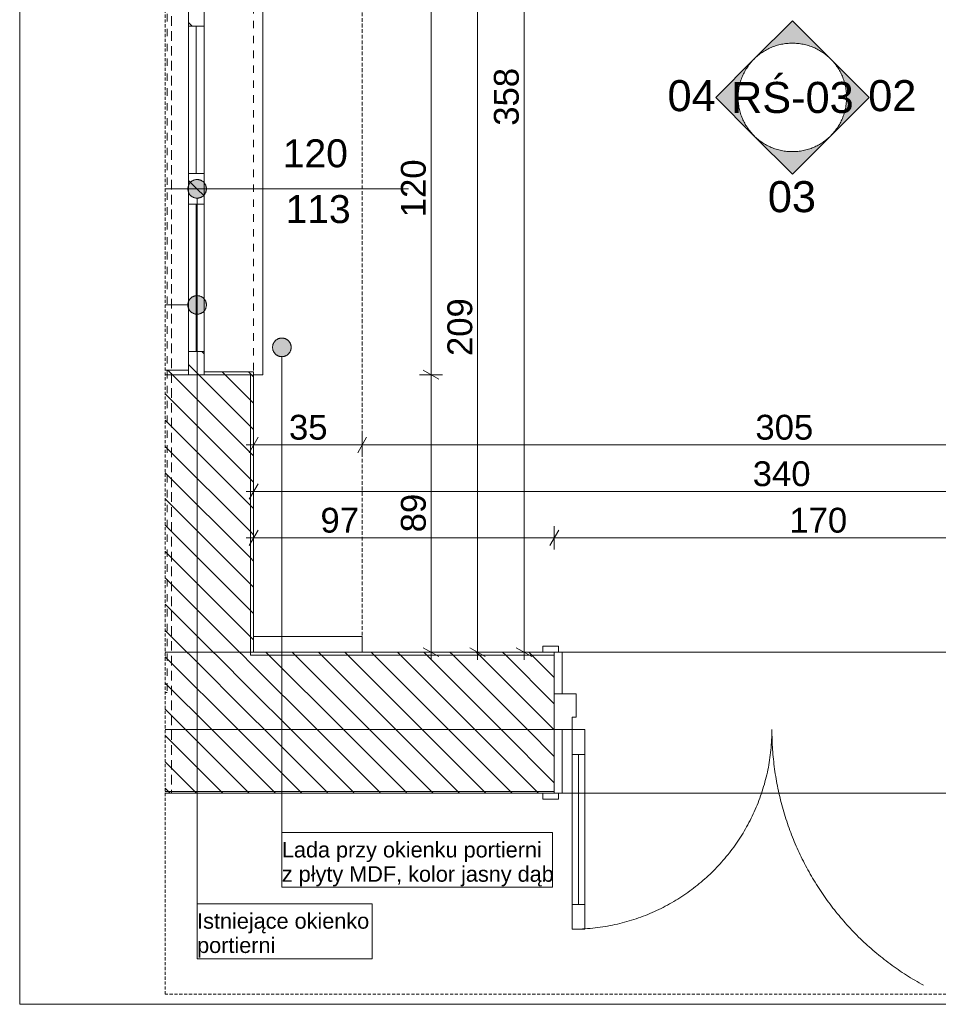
# Model space of a CAD drawing. Extents: x 180 to 4140, y 54 to 2910.
# Tile 1 of 8: x 180 to 1662, y 60 to 1649. Entities that reach past the tile are written whole.
import ezdxf
from ezdxf.xclip import XClip

# ---------------------------------------------------------------- set-up
doc = ezdxf.new("R2010")
doc.units = 0
doc.header["$MEASUREMENT"] = 0
doc.header["$XCLIPFRAME"] = 0
for name, pattern in [('Przerywana', [48, 24, -24]), ('Przerywana długa', [78, 50, -28]), ('Przerywana gęsta', [18, 12, -6])]:
    doc.linetypes.add(name, pattern=pattern)
for name, color, linetype in [('220-A Ściany', 7, 'Continuous'), ('320-W Umeblowanie', 7, 'Continuous'), ('399-W Wymiary i opisy', 7, 'Continuous'), ('420-K Ściany', 7, 'Continuous'), ('460-K Stropy', 7, 'Continuous'), ('560-I Ppoż.', 7, 'Continuous'), ('810-G Ogólne', 7, 'Continuous'), ('820-G Rysunki Obrazki', 7, 'Continuous'), ('840-G Znaczniki ogólne', 7, 'Continuous'), ('850-G Znaczniki rozwinięcie ścian', 7, 'Continuous')]:
    doc.layers.add(name, color=color, linetype=linetype)
doc.styles.add('STYL_AUTOMATYCZNY_2', font='arial.ttf')
doc.styles.add('STYL_AUTOMATYCZNY_3', font='arial.ttf')
pattern_1 = [(135, (-1490.323, 2610.733), (21.2132, 21.2132), [])]

# ---------------------------------------------------------------- blocks, each defined once
blk = doc.blocks.new('Rysunek_1_1', base_point=(-1490.3, 2610.7))
at = {"layer": '220-A Ściany', "linetype": 'Continuous', "lineweight": 13}
h = blk.add_hatch(dxfattribs=at)
h.set_pattern_fill('Ściany_istniejące_0001', color=8, style=0, pattern_type=2)
h.set_pattern_definition(pattern_1)
h.paths.add_polyline_path([(452.4, 1675.7), (452.4, 1638.2), (477.4, 1638.2), (477.4, 1675.7)])
h = blk.add_hatch(dxfattribs=at)
h.set_pattern_fill('Ściany_istniejące_0001', color=8, style=0, pattern_type=2)
h.set_pattern_definition(pattern_1)
h.paths.add_polyline_path([(477.4, 1375.7), (477.4, 1400.7), (452.4, 1400.7), (452.4, 1375.7)])
h = blk.add_hatch(dxfattribs=at)
h.set_pattern_fill('Ściany_istniejące_0001', color=8, style=0, pattern_type=2)
h.set_pattern_definition(pattern_1)
h.paths.add_polyline_path([(452.4, 1375.7), (452.4, 1350.7), (477.4, 1350.7), (477.4, 1375.7)])
h = blk.add_hatch(dxfattribs=at)
h.set_pattern_fill('Ściany_istniejące_0001', color=8, style=0, pattern_type=2)
h.set_pattern_definition(pattern_1)
h.paths.add_polyline_path([(477.4, 1075.7), (477.4, 1113.2), (452.4, 1113.2), (452.4, 1075.7)])
h = blk.add_hatch(dxfattribs=at)
h.set_pattern_fill('Ściany_istniejące_0001', color=8, style=0, pattern_type=2)
h.set_pattern_definition(pattern_1)
h.paths.add_polyline_path([(414.8, 1083.2), (414.8, 1075.7), (452.4, 1075.7), (452.4, 1083.2)])
h = blk.add_hatch(dxfattribs=at)
h.set_pattern_fill('Ściany_istniejące_0001', color=8, style=0, pattern_type=2)
h.set_pattern_definition(pattern_1)
h.paths.add_polyline_path([(557.4, 1080.7), (477.4, 1080.7), (477.4, 1075.7), (552.4, 1075.7), (557.4, 1075.7)])
h = blk.add_hatch(dxfattribs=at)
h.set_pattern_fill('Ściany_istniejące_0001', color=8, style=0, pattern_type=2)
h.set_pattern_definition(pattern_1)
h.paths.add_polyline_path([(452.4, 1075.7), (414.8, 1075.7), (414.8, 628.2), (552.4, 628.2), (552.4, 1075.7), (477.4, 1075.7)])
h = blk.add_hatch(dxfattribs=at)
h.set_pattern_fill('Ściany_istniejące_0001', color=8, style=0, pattern_type=2)
h.set_pattern_definition(pattern_1)
h.paths.add_polyline_path([(557.4, 1075.7), (552.4, 1075.7), (552.4, 628.2), (557.4, 628.2)])
h = blk.add_hatch(dxfattribs=at)
h.set_pattern_fill('Ściany_istniejące_0001', color=8, style=0, pattern_type=2)
h.set_pattern_definition(pattern_1)
h.paths.add_polyline_path([(414.8, 628.2), (414.8, 623.2), (552.4, 623.2), (552.4, 628.2)])
at = {"layer": '420-K Ściany', "linetype": 'Continuous', "lineweight": 13}
h = blk.add_hatch(dxfattribs=at)
h.set_pattern_fill('Ściany_istniejące_0001', color=8, style=0, pattern_type=2)
h.set_pattern_definition(pattern_1)
h.paths.add_polyline_path([(414.8, 623.2), (414.8, 503.2), (552.4, 503.2), (552.4, 623.2)])
h = blk.add_hatch(dxfattribs=at)
h.set_pattern_fill('Ściany_istniejące_0001', color=8, style=0, pattern_type=2)
h.set_pattern_definition(pattern_1)
h.paths.add_polyline_path([(557.4, 628.2), (552.4, 628.2), (552.4, 623.2), (557.4, 623.2)])
h = blk.add_hatch(dxfattribs=at)
h.set_pattern_fill('Ściany_istniejące_0001', color=8, style=0, pattern_type=2)
h.set_pattern_definition(pattern_1)
h.paths.add_polyline_path([(552.4, 623.2), (552.4, 503.2), (1042.4, 503.2), (1042.4, 623.2)])
h = blk.add_hatch(dxfattribs=at)
h.set_pattern_fill('Ściany_istniejące_0001', color=8, style=0, pattern_type=2)
h.set_pattern_definition(pattern_1)
h.paths.add_polyline_path([(557.4, 628.2), (557.4, 623.2), (1042.4, 623.2), (1042.4, 628.2)])
h = blk.add_hatch(dxfattribs=at)
h.set_pattern_fill('Ściany_istniejące_0001', color=8, style=0, pattern_type=2)
h.set_pattern_definition(pattern_1)
h.paths.add_polyline_path([(414.8, 503.2), (414.8, 403.2), (1042.4, 403.2), (1042.4, 503.2)])
h = blk.add_hatch(dxfattribs=at)
h.set_pattern_fill('Ściany_istniejące_0001', color=8, style=0, pattern_type=2)
h.set_pattern_definition(pattern_1)
h.paths.add_polyline_path([(414.8, 403.2), (414.8, 400.7), (1042.4, 400.7), (1042.4, 403.2)])
at = {"layer": '820-G Rysunki Obrazki', "linetype": 'Continuous', "lineweight": 13}
for points in [[(451.2, 1375.7), (452.4, 1369.9), (455.6, 1365.1), (460.5, 1361.8), (466.2, 1360.7), (472, 1361.8), (476.8, 1365.1), (480.1, 1369.9), (481.2, 1375.7), (480.1, 1381.4), (476.8, 1386.3), (472, 1389.5), (466.2, 1390.7), (460.5, 1389.5), (455.6, 1386.3), (452.4, 1381.4)], [(451.2, 1188.4), (452.4, 1182.7), (455.6, 1177.8), (460.5, 1174.6), (466.2, 1173.4), (472, 1174.6), (476.8, 1177.8), (480.1, 1182.7), (481.2, 1188.4), (480.1, 1194.2), (476.8, 1199.1), (472, 1202.3), (466.2, 1203.4), (460.5, 1202.3), (455.6, 1199.1), (452.4, 1194.2)], [(587.9, 1119.9), (589, 1114.2), (592.3, 1109.3), (597.1, 1106.1), (602.9, 1104.9), (608.6, 1106.1), (613.5, 1109.3), (616.7, 1114.2), (617.9, 1119.9), (616.7, 1125.7), (613.5, 1130.5), (608.6, 1133.8), (602.9, 1134.9), (597.1, 1133.8), (592.3, 1130.5), (589, 1125.7)]]:
    blk.add_hatch(color=154, dxfattribs=at).paths.add_polyline_path(points)
at = {"layer": '850-G Znaczniki rozwinięcie ścian', "linetype": 'Continuous', "lineweight": 13}
for points in [[(1488.3, 1585.1), (1426.4, 1647), (1364.5, 1585.1, -0.414214)], [(1364.5, 1585.1), (1302.7, 1523.2), (1364.5, 1461.4, -0.414214)], [(1488.3, 1461.4), (1550.2, 1523.2), (1488.3, 1585.1, -0.414214)], [(1364.5, 1461.4), (1426.4, 1399.5), (1488.3, 1461.4, -0.414214)]]:
    blk.add_hatch(color=154, dxfattribs=at).paths.add_polyline_path(points)
at = {"layer": '220-A Ściany', "color": 7, "linetype": 'Continuous', "lineweight": 13, "ltscale": 0.5}
for p, q in [((452.4, 1675.7), (452.4, 1638.2)), ((477.4, 1638.2), (477.4, 1675.7)), ((572.4, 1675.7), (572.4, 1075.7)), ((452.4, 1638.2), (477.4, 1638.2)), ((452.4, 1638.2), (452.4, 1400.7)), ((464.9, 1638.2), (464.9, 1400.7)), ((477.4, 1400.7), (477.4, 1638.2)), ((477.4, 1400.7), (452.4, 1400.7)), ((452.4, 1400.7), (452.4, 1375.7)), ((477.4, 1375.7), (477.4, 1400.7)), ((452.4, 1375.7), (452.4, 1350.7)), ((477.4, 1350.7), (477.4, 1375.7)), ((452.4, 1350.7), (477.4, 1350.7)), ((452.4, 1350.7), (452.4, 1113.2)), ((464.9, 1350.7), (464.9, 1113.2)), ((477.4, 1113.2), (477.4, 1350.7)), ((477.4, 1113.2), (452.4, 1113.2)), ((452.4, 1113.2), (452.4, 1075.7)), ((477.4, 1075.7), (477.4, 1113.2)), ((452.4, 1083.2), (414.8, 1083.2)), ((452.4, 1083.2), (414.8, 1083.2)), ((452.4, 1075.7), (452.4, 1083.2)), ((477.4, 1080.7), (557.4, 1080.7)), ((477.4, 1075.7), (477.4, 1080.7)), ((477.4, 1080.7), (557.4, 1080.7)), ((557.4, 1075.7), (557.4, 1080.7)), ((557.4, 1075.7), (557.4, 1080.7)), ((414.8, 1075.7), (452.4, 1075.7)), ((477.4, 1075.7), (452.4, 1075.7)), ((477.4, 1075.7), (452.4, 1075.7)), ((477.4, 1075.7), (452.4, 1075.7)), ((552.4, 1075.7), (477.4, 1075.7)), ((552.4, 628.2), (552.4, 1075.7)), ((572.4, 1075.7), (557.4, 1075.7))]:
    blk.add_line(p, q, dxfattribs=at)
at = {"layer": '220-A Ściany', "color": 7, "linetype": 'Przerywana', "lineweight": 13, "ltscale": 0.5}
blk.add_line((557.4, 1670.7), (557.4, 1080.7), dxfattribs=at)
at = {"layer": '220-A Ściany', "color": 7, "linetype": 'Continuous', "lineweight": 15, "ltscale": 0.5}
blk.add_line((807.4, 1375.7), (414.8, 1375.7), dxfattribs=at)
at = {"layer": '220-A Ściany', "color": 7, "linetype": 'Continuous', "lineweight": 13, "ltscale": 0.5, "flags": 128}
blk.add_lwpolyline([(557.4, 628.2), (557.4, 1075.7)], dxfattribs=at)
at = {"layer": '320-W Umeblowanie', "color": 94, "linetype": 'Przerywana gęsta', "lineweight": 0, "ltscale": 0.5, "flags": 128}
blk.add_lwpolyline([(732.4, 628.2), (732.4, 1675.2), (477.4, 1675.2), (477.4, 1075.7), (557.4, 1075.7), (557.4, 628.2)], close=True, dxfattribs=at)
at = {"layer": '320-W Umeblowanie', "color": 94, "linetype": 'Continuous', "lineweight": 0, "ltscale": 0.5, "flags": 128}
for points in [[(732.4, 653.2), (557.4, 653.2)], [(557.4, 653.2), (557.4, 628.2)], [(732.4, 628.2), (732.4, 653.2)], [(557.4, 628.2), (732.4, 628.2)]]:
    blk.add_lwpolyline(points, dxfattribs=at)
at = {"layer": '399-W Wymiary i opisy', "color": 154, "linetype": 'Continuous', "lineweight": 13, "ltscale": 0.5}
for p, q in [((993.5, 628.2), (993.5, 2418.2)), ((843.5, 1075.7), (843.5, 1675.7)), ((918.5, 628.2), (918.5, 1675.2)), ((831, 1082.9), (856, 1068.5)), ((862.2, 1075.7), (824.7, 1075.7)), ((843.5, 628.2), (843.5, 1075.7)), ((564.6, 975), (550.2, 950)), ((557.4, 943.8), (557.4, 981.3)), ((739.6, 975), (725.2, 950)), ((732.4, 943.8), (732.4, 981.3)), ((545.2, 962.5), (557.4, 962.5)), ((557.4, 962.5), (732.4, 962.5)), ((732.4, 962.5), (2259.1, 962.5)), ((557.4, 868.8), (557.4, 906.3)), ((564.6, 900), (550.2, 875)), ((545.2, 887.5), (557.4, 887.5)), ((557.4, 887.5), (2259.1, 887.5)), ((557.4, 793.8), (557.4, 831.3)), ((1042.4, 793.8), (1042.4, 831.3)), ((545.2, 812.5), (557.4, 812.5)), ((564.6, 825), (550.2, 800)), ((557.4, 812.5), (1042.4, 812.5)), ((1049.6, 825), (1035.1, 800)), ((1042.4, 812.5), (1892.4, 812.5)), ((831, 635.4), (856, 621)), ((906, 635.4), (931, 621)), ((981, 635.4), (1006, 621)), ((862.2, 628.2), (824.7, 628.2)), ((843.5, 616), (843.5, 628.2)), ((937.2, 628.2), (899.7, 628.2)), ((918.5, 616), (918.5, 628.2)), ((1012.2, 628.2), (974.7, 628.2)), ((993.5, 616), (993.5, 628.2))]:
    blk.add_line(p, q, dxfattribs=at)
at = {"layer": '420-K Ściany', "color": 7, "linetype": 'Continuous', "lineweight": 13, "ltscale": 0.5}
for p, q in [((1048.9, 637.7), (1023.9, 637.7)), ((1023.9, 637.7), (1023.9, 628.2)), ((1048.9, 628.2), (1048.9, 637.7)), ((552.4, 623.2), (552.4, 628.2)), ((552.4, 623.2), (552.4, 628.2)), ((1042.4, 623.2), (552.4, 623.2)), ((1042.4, 628.2), (1023.9, 628.2)), ((1023.9, 628.2), (1048.9, 628.2)), ((1042.4, 628.2), (1023.9, 628.2)), ((1042.4, 628.2), (1023.9, 628.2)), ((1042.4, 623.2), (1042.4, 628.2)), ((1054.9, 628.2), (1042.4, 628.2)), ((1042.4, 628.2), (1042.4, 560.7)), ((1042.4, 623.2), (1042.4, 628.2)), ((1042.4, 623.2), (1042.4, 628.2)), ((1042.4, 560.7), (1042.4, 623.2)), ((1042.4, 560.7), (1042.4, 623.2)), ((1042.4, 560.7), (1042.4, 623.2)), ((1054.9, 560.7), (1054.9, 628.2)), ((1042.4, 503.2), (1042.4, 560.7)), ((1042.4, 560.7), (1054.9, 560.7)), ((1042.4, 503.2), (1042.4, 560.7)), ((1042.4, 560.7), (1077.4, 560.7)), ((1042.4, 503.2), (1042.4, 560.7)), ((1042.4, 503.2), (1042.4, 560.7)), ((1077.4, 560.7), (1077.4, 523.2)), ((1077.4, 523.2), (1071.4, 523.2)), ((1071.4, 523.2), (1071.4, 503.2)), ((414.8, 503.2), (552.4, 503.2)), ((552.4, 503.2), (1042.4, 503.2)), ((1042.4, 403.2), (1042.4, 503.2)), ((1042.4, 403.2), (1042.4, 503.2)), ((1054.9, 503.2), (1042.4, 503.2)), ((1042.4, 503.2), (1042.4, 400.7)), ((1071.4, 503.2), (1042.4, 503.2)), ((1042.4, 403.2), (1042.4, 503.2)), ((1042.4, 403.2), (1042.4, 503.2)), ((1042.4, 403.2), (1042.4, 503.2)), ((1054.9, 400.7), (1054.9, 503.2)), ((1071.4, 463.2), (1071.4, 503.2)), ((1071.4, 503.2), (1091.4, 503.2)), ((1091.4, 503.2), (1091.4, 463.2)), ((1091.4, 463.2), (1071.4, 463.2)), ((1081.4, 221.2), (1081.4, 463.2)), ((414.8, 403.2), (1042.4, 403.2)), ((1042.4, 400.7), (1023.9, 400.7)), ((1048.9, 400.7), (1023.9, 400.7)), ((1023.9, 400.7), (1023.9, 391.2)), ((1042.4, 400.7), (1023.9, 400.7)), ((1042.4, 400.7), (1023.9, 400.7)), ((1042.4, 400.7), (1042.4, 403.2)), ((1042.4, 400.7), (1042.4, 403.2)), ((1042.4, 400.7), (1042.4, 403.2)), ((1042.4, 400.7), (1042.4, 403.2)), ((1042.4, 400.7), (1042.4, 403.2)), ((1042.4, 400.7), (1054.9, 400.7)), ((1048.9, 391.2), (1048.9, 400.7)), ((1023.9, 391.2), (1048.9, 391.2)), ((1071.4, 181.2), (1071.4, 221.2)), ((1071.4, 221.2), (1091.4, 221.2)), ((1091.4, 221.2), (1091.4, 181.2)), ((1091.4, 181.2), (1071.4, 181.2))]:
    blk.add_line(p, q, dxfattribs=at)
at = {"layer": '420-K Ściany', "color": 7, "linetype": 'Continuous', "lineweight": 13, "ltscale": 0.5, "flags": 128}
for points in [[(1042.4, 628.2), (557.4, 628.2)], [(414.8, 400.7), (1042.4, 400.7)]]:
    blk.add_lwpolyline(points, dxfattribs=at)
for points in [[(1071.4, 221.2), (1071.4, 463.2), (1081.4, 463.2), (1081.4, 221.2)], [(1081.4, 221.2), (1081.4, 463.2), (1091.4, 463.2), (1091.4, 221.2)]]:
    blk.add_lwpolyline(points, close=True, dxfattribs=at)
at = {"layer": '420-K Ściany', "color": 7, "linetype": 'Continuous', "lineweight": 13, "ltscale": 0.5}
for centre, radius, start, end in [((1071.4, 503.2), 322, 270, 0), ((1863.4, 503.2), 470, 180, 241.3385)]:
    blk.add_arc(centre, radius, start, end, dxfattribs=at)
at = {"layer": '460-K Stropy', "color": 7, "linetype": 'Przerywana', "lineweight": 13, "ltscale": 0.5, "flags": 128}
blk.add_lwpolyline([(414.8, 400.7), (424.9, 400.7), (424.9, 2579.2)], dxfattribs=at)
at = {"layer": '460-K Stropy', "color": 7, "linetype": 'Continuous', "lineweight": 13, "ltscale": 0.5, "flags": 128}
for points in [[(414.8, 628.2), (2494.9, 628.2), (2494.9, 2533.2), (414.8, 2533.2)], [(2197.4, 397.5), (2197.4, 400.7), (414.8, 400.7)]]:
    blk.add_lwpolyline(points, dxfattribs=at)
at = {"layer": '460-K Stropy', "color": 7, "linetype": 'Przerywana', "lineweight": 13, "ltscale": 0.5, "flags": 128}
blk.add_lwpolyline([(424.9, 400.7), (2495.1, 400.7), (2495.1, 2533.2), (424.9, 2533.2)], close=True, dxfattribs=at)
at = {"layer": '560-I Ppoż.', "color": 8, "linetype": 'Przerywana', "lineweight": 13, "ltscale": 0.5}
for p, q in [((417.7, 2497.9), (417.7, 563.2)), ((417.7, 563.2), (414.8, 563.2))]:
    blk.add_line(p, q, dxfattribs=at)
at = {"layer": '820-G Rysunki Obrazki', "color": 154, "linetype": 'Continuous', "lineweight": 13, "ltscale": 0.5}
for p, q in [((466.2, 1360.7), (466.2, 133.5)), ((451.2, 1188.4), (414.8, 1188.4)), ((602.9, 1104.9), (602.9, 248.8)), ((1039.7, 337.4), (602.9, 337.4)), ((602.9, 337.4), (602.9, 248.8)), ((1039.7, 248.8), (1039.7, 337.4)), ((602.9, 248.8), (1039.7, 248.8)), ((602.9, 248.8), (1039.7, 248.8)), ((748.8, 222.1), (466.2, 222.1)), ((466.2, 222.1), (466.2, 133.5)), ((748.8, 133.5), (748.8, 222.1)), ((466.2, 133.5), (748.8, 133.5)), ((466.2, 133.5), (748.8, 133.5))]:
    blk.add_line(p, q, dxfattribs=at)
for centre in [(466.2, 1375.7), (466.2, 1188.4), (602.9, 1119.9)]:
    blk.add_circle(centre, 15, dxfattribs=at)
at = {"layer": '850-G Znaczniki rozwinięcie ścian', "color": 154, "linetype": 'Continuous', "lineweight": 13, "ltscale": 0.5}
for p, q in [((1426.4, 1647), (1364.5, 1585.1)), ((1488.3, 1585.1), (1426.4, 1647)), ((1364.5, 1585.1), (1302.7, 1523.2)), ((1550.2, 1523.2), (1488.3, 1585.1)), ((1302.7, 1523.2), (1364.5, 1461.4)), ((1488.3, 1461.4), (1550.2, 1523.2)), ((1364.5, 1461.4), (1426.4, 1399.5)), ((1426.4, 1399.5), (1488.3, 1461.4))]:
    blk.add_line(p, q, dxfattribs=at)
at = {"layer": '850-G Znaczniki rozwinięcie ścian', "color": 154, "linetype": 'Continuous', "lineweight": 13, "ltscale": 0.5, "flags": 128}
blk.add_lwpolyline([(1513.9, 1523.2, 1), (1338.9, 1523.2, 1)], format="xyb", close=True, dxfattribs=at)
at = {"layer": '220-A Ściany', "color": 7, "linetype": 'Continuous', "lineweight": 13, "char_height": 45, "attachment_point": 7, "style": 'STYL_AUTOMATYCZNY_3'}
for s, insert in [('\\A1;{\\pql;\\pt0;\\fArial|b0|i0|c238|p0;\\W1.000000;120\\fArial|b0|i0|c238|p0;\\W1.000000;\\A1{\\H.66x;\\S^  ;}\\fArial|b0|i0|c238|p0;\\W1.000000;\\fArial|b0|i0|c238|p0;\\W1.000000;}', (604.5, 1397.4)), ('\\A1;{\\pql;\\pt0;\\fArial|b0|i0|c238|p0;\\W1.000000;113\\fArial|b0|i0|c238|p0;\\W1.000000;\\A1{\\H.66x;\\S^  ;}\\fArial|b0|i0|c238|p0;\\W1.000000;\\fArial|b0|i0|c238|p0;\\W1.000000;}', (609, 1307.4))]:
    blk.add_mtext(s, dxfattribs=dict(at, insert=insert))
at = {"layer": '399-W Wymiary i opisy', "color": 154, "linetype": 'Continuous', "lineweight": 13, "char_height": 40, "attachment_point": 7, "rotation": 90, "style": 'STYL_AUTOMATYCZNY_2'}
for s, insert, width in [('\\A1;{\\pql;\\fArial|b0|i0|c238|p0;\\W1.000000;358}', (985.5, 1477.5), 91.527), ('\\A1;{\\pql;\\fArial|b0|i0|c238|p0;\\W1.000000;120}', (835.5, 1329.9), 91.527), ('\\A1;{\\pql;\\fArial|b0|i0|c238|p0;\\W1.000000;209}', (910.5, 1106), 91.527), ('\\A1;{\\pql;\\fArial|b0|i0|c238|p0;\\W1.000000;89}', (835.5, 821.5), 61.018)]:
    blk.add_mtext(s, dxfattribs=dict(at, insert=insert, width=width))
at = {"layer": '399-W Wymiary i opisy', "color": 154, "linetype": 'Continuous', "lineweight": 13, "char_height": 40, "attachment_point": 7, "style": 'STYL_AUTOMATYCZNY_2'}
for s, insert, width in [('\\A1;{\\pql;\\fArial|b0|i0|c238|p0;\\W1.000000;35}', (614.4, 970.5), 61.018), ('\\A1;{\\pql;\\fArial|b0|i0|c238|p0;\\W1.000000;305}', (1366.8, 970.5), 91.527), ('\\A1;{\\pql;\\fArial|b0|i0|c238|p0;\\W1.000000;340}', (1362.5, 895.5), 91.527), ('\\A1;{\\pql;\\fArial|b0|i0|c238|p0;\\W1.000000;97}', (665.2, 820.5), 61.018), ('\\A1;{\\pql;\\fArial|b0|i0|c238|p0;\\W1.000000;170}', (1421.6, 820.5), 91.527)]:
    blk.add_mtext(s, dxfattribs=dict(at, insert=insert, width=width))
at = {"layer": '820-G Rysunki Obrazki', "color": 154, "linetype": 'Continuous', "lineweight": 13, "char_height": 25, "attachment_point": 7, "style": 'STYL_AUTOMATYCZNY_3'}
for s, insert, line_spacing_factor in [('\\A1;{\\pql;\\fArial|b0|i0|c238|p0;\\W1.000000;Lada przy okienku portierni \\P\\pql;\\fArial|b0|i0|c238|p0;\\W1.000000;z płyty MDF\\fArial|b0|i0|c238|p0;\\W1.000000;, kolor jasny dąb}', (602.9, 250.2), 0.940384), ('\\A1;{\\pql;\\fArial|b0|i0|c238|p0;\\W1.000000;Istniejące \\fArial|b0|i0|c238|p0;\\W1.000000;okienko\\P\\pql;\\fArial|b0|i0|c238|p0;\\W1.000000;portierni}', (466.2, 135.3), 0.940343)]:
    blk.add_mtext(s, dxfattribs=dict(at, insert=insert, line_spacing_factor=line_spacing_factor))
at = {"layer": '850-G Znaczniki rozwinięcie ścian', "color": 154, "linetype": 'Continuous', "lineweight": 13, "char_height": 50, "style": 'STYL_AUTOMATYCZNY_3'}
for s, insert, attachment_point in [('\\A1;{\\pqc;\\pt0;\\fArial|b0|i0|c238|p0;\\W1.000000;RŚ-03}', (1426.4, 1522.8), 5), ('\\A1;{\\pqr;\\pt0;\\fArial|b0|i0|c238|p0;\\W1.000000;04}', (1302.7, 1525.7), 6), ('\\A1;{\\pqr;\\pt0;\\fArial|b0|i0|c238|p0;\\W1.000000;02}', (1626.4, 1525.7), 6), ('\\A1;{\\pqr;\\pt0;\\fArial|b0|i0|c238|p0;\\W1.000000;03}', (1464.5, 1388.1), 3)]:
    blk.add_mtext(s, dxfattribs=dict(at, insert=insert, attachment_point=attachment_point))

msp = doc.modelspace()

# ---------------------------------------------------------------- linework, layer by layer
at = {"layer": '810-G Ogólne', "color": 7, "linetype": 'Continuous', "lineweight": 13, "ltscale": 0.1}
for p, q in [((180, 60), (180, 2910)), ((3140, 60), (180, 60))]:
    msp.add_line(p, q, dxfattribs=at)
at = {"layer": '840-G Znaczniki ogólne', "color": 8, "linetype": 'Przerywana długa', "lineweight": 13, "ltscale": 0.1}
msp.add_lwpolyline([(414.8, 2885.8), (1019.8, 2885.8), (1672.6, 2885.8), (3141.2, 2885.8), (3141.2, 76.2), (414.8, 76.2)], close=True, dxfattribs=at)

# ---------------------------------------------------------------- block references
at = {"layer": '820-G Rysunki Obrazki', "color": 7, "linetype": 'Continuous', "lineweight": 13, "ltscale": 0.1}
ref = msp.add_blockref('Rysunek_1_1', (-1490.3, 2610.7), dxfattribs=at)
XClip(ref).set_block_clipping_path([(414.8215449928, 90.8222105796), (2188.7550376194, 90.8222105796), (2188.7550376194, 397.5011995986), (3141.1769669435, 397.5011995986), (3141.1769669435, 1565.2601447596), (2529.1498344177, 1565.2601447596), (2529.1498344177, 2259.0435033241), (3141.1769669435, 2259.0435033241), (3141.1769669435, 2575.2659218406), (1236.855419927, 2575.2659218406), (1236.855419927, 2885.838607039), (596.387310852, 2885.838607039), (596.387310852, 2579.2489066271), (414.8215449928, 2579.2489066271)])

doc.saveas('drawing.dxf')
